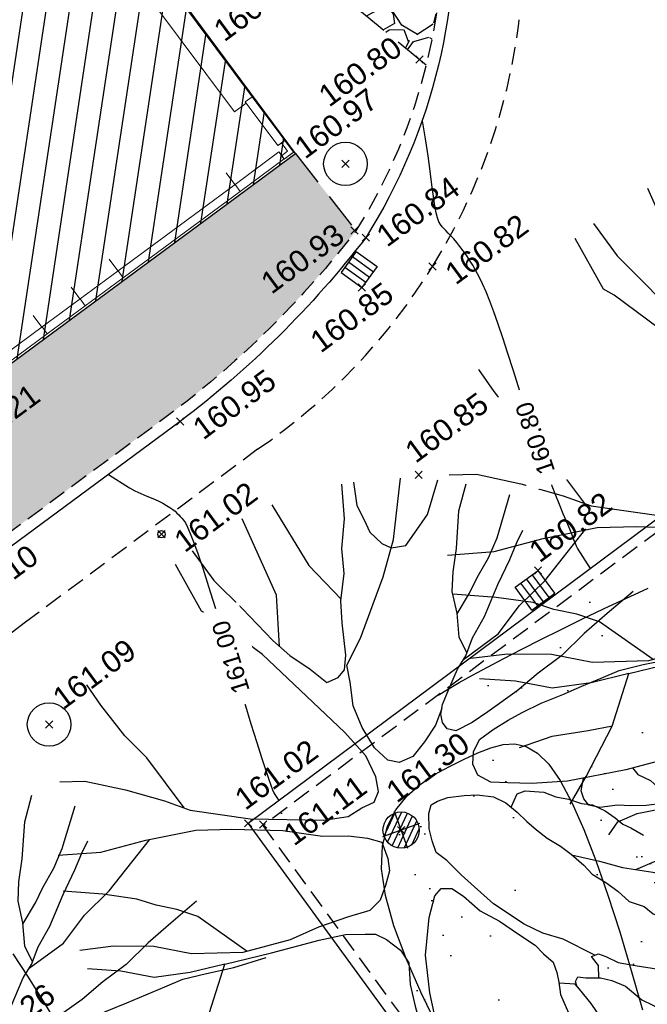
# Model space of a CAD drawing. Header units: metres. Extents: x 1575818 to 1575995, y 2263001 to 2263183.
# Tile 13 of 67: x 1575897.44 to 1575906.07, y 2263021.11 to 2263034.64. Entities that reach past the tile are written whole.
import ezdxf
from ezdxf.enums import TextEntityAlignment as Align

# ---------------------------------------------------------------- set-up
doc = ezdxf.new("R2010")
doc.units = ezdxf.units.M
doc.set_wipeout_variables(frame=1)
doc.header["$PDMODE"] = 3
doc.header["$PDSIZE"] = 0.05
doc.linetypes.add('CACHE_25', pattern=[0.375, 0.25, -0.125])
doc.linetypes.add('CACHE_50', pattern=[0.75, 0.5, -0.25])
doc.layers.get('0').update_dxf_attribs({"linetype": 'CONTINUOUS'})
doc.layers.add('_REVIT', color=7, linetype='CONTINUOUS', true_color=0x0064c8)
for name, color, linetype, lineweight in [('CC43_A-GLAZ', 151, 'CONTINUOUS', 13), ('CC43_A-WALL', 113, 'CONTINUOUS', 13), ('RVT_A-GLAZ', 151, 'CONTINUOUS', 13)]:
    doc.layers.add(name, color=color, linetype=linetype, lineweight=lineweight)
for name, color, linetype in [('D_BATI', 1, 'CONTINUOUS'), ('D_CN_MAITRESSE', 34, 'CONTINUOUS'), ('D_CN_ORDINAIRE', 43, 'CONTINUOUS'), ('D_GRILLE_AVA', 140, 'CONTINUOUS'), ('D_LIM_BITUME', 253, 'CACHE_50'), ('D_MOB_URBAIN', 32, 'CONTINUOUS'), ('D_PEINTURE', 252, 'CACHE_25'), ('D_REGARD', 144, 'CONTINUOUS'), ('D_TROTTOIR', 7, 'CONTINUOUS'), ('H_BATI', 30, 'CONTINUOUS'), ('H_GALETS', 253, 'CONTINUOUS'), ('T_COTATION_CN', 7, 'CONTINUOUS'), ('T_COTATION_CN Cache des textes', 7, 'CONTINUOUS'), ('TOPO_ALT', 142, 'CONTINUOUS'), ('TOPO_JIS', 7, 'CONTINUOUS'), ('V_ARBRE', 82, 'CONTINUOUS'), ('V_VEGETATION', 80, 'CONTINUOUS')]:
    doc.layers.add(name, color=color, linetype=linetype)
doc.styles.get("Standard").update_dxf_attribs({"font": 'arial.ttf'})
pattern_1 = [(264.44515, (1575893.7751, 2263028.91579), (-1.38634363, -15.22987353), [0.17086, -16.91525]), (221.40205, (1575893.75856, 2263028.74573), (11.5072799, 10.07242463), [0.293202, -29.027]), (168.94275, (1575893.53863, 2263028.55182), (18.51430418, -3.69751095), [0.20674, -20.46735]), (303.70605, (1575893.32869, 2263028.00223), (-14.06258964, 21.18999867), [0.267002, -26.4332]), (329.26605, (1575893.47686, 2263027.78011), (-14.15959475, 8.4903751), [0.261817, -25.9199]), (33.70605, (1575893.7019, 2263027.64631), (-21.18999867, -14.06258964), [0.267002, -26.4332]), (74.12655, (1575893.92402, 2263027.794476), (-5.74108855, -20.02273855), [0.353097, -34.95655]), (108.68765, (1575894.020597, 2263028.13411), (-9.44028165, 27.75891841), [0.33336, -33.00265]), (157.86195, (1575893.913786, 2263028.449893), (-17.97915308, 7.24949421), [0.267906, -26.52275]), (211.66875, (1575893.66563, 2263028.55085), (11.9938873, 7.27462234), [0.305856, -14.98695]), (258.82975, (1575893.405316, 2263028.390275), (-3.96507615, -20.29029762), [0.39554, -39.1584]), (175.24645, (1575894.3478, 2263028.73869), (-11.6778287, 0.85119796), [0.135002, -13.3653]), (207.90155, (1575894.213265, 2263028.749875), (14.79168468, 7.76124762), [0.25684, -25.4273]), (261.4323, (1575893.9863, 2263028.6297), (0.75422, -1.02179), [0.179605, -1.616445]), (239.6309, (1575893.82425, 2263028.6995), (3.60052, 5.8146955), [0.09672, -9.5753]), (328.2337, (1575893.77535, 2263028.61606), (-3.2844486, 2.311151), [0.13678, -6.7024]), (67.3961, (1575893.89164, 2263028.54405), (1.556926, 4.306235), [0.22216, -7.18315]), (197.9974, (1575893.97703, 2263028.74914), (2.797798, 0.486651), [0.160643, -3.85545]), (52.82185, (1575893.18271, 2263028.17861), (7.95524819, 10.60755598), [0.225044, -22.2794]), (106.77855, (1575893.31871, 2263028.357915), (4.2092505, -14.25653585), [0.1888, -18.6911]), (329.6309, (1575893.82619, 2263028.9535), (-5.8146955, 3.60052), [0.19344, -9.4786]), (20.04285, (1575893.99309, 2263028.8557), (-12.48055263, -4.47683187), [0.225044, -22.2794]), (15.87635, (1575893.65033, 2263027.5451), (-6.6173898, -1.7275231), [0.21702, -10.63385]), (331.20745, (1575893.85907, 2263027.60447), (-13.40534037, 7.46859293), [0.181836, -18.0018]), (103.23375, (1575894.59063, 2263027.93925), (-1.7275197, 6.6174092), [0.19344, -9.4786]), (53.78635, (1575894.54634, 2263028.12755), (-10.26639256, -13.89199897), [0.21289, -21.0762]), (105.87635, (1575894.08995, 2263027.56968), (1.7275231, -6.6173898), [0.10851, -10.7424]), (137.7422, (1575894.52932, 2263027.894), (-4.0386507, 3.3329296), [0.06476, -6.411]), (202.3961, (1575894.4814, 2263027.93754), (3.8195883, 1.240871), [0.26182, -4.974525]), (222.44135, (1575894.23932, 2263027.83779), (9.46366249, 8.56396573), [0.242634, -24.0207]), (340.1224, (1575893.95952, 2263028.4521), (-2.5302263, 1.289358), [0.18316, -4.39589]), (29.58955, (1575894.131773, 2263028.389807), (18.878873, 10.7781398), [0.31978, -31.658]), (97.37775, (1575894.40985, 2263028.54771), (1.19237185, -10.1693782), [0.130754, -12.9447]), (126.432, (1575894.393, 2263028.6774), (-1.77601, 0.26757), [0.0762, -1.1938]), (156.68875, (1575894.19626, 2263027.85336), (9.3666794, -4.1356532), [0.176433, -17.46695]), (84.44515, (1575894.03423, 2263027.92318), (1.38634363, 15.22987353), [0.34172, -16.7444]), (36.432, (1575894.0673, 2263028.2633), (0.26757, 1.77601), [0.3302, -0.9398]), (1.73715, (1575894.33297, 2263028.45939), (-15.4974104, -0.38964968), [0.200805, -19.87965]), (290.4869, (1575894.53368, 2263028.46548), (1.995091, -4.8413885), [0.184915, -9.06085]), (244.07835, (1575894.5984, 2263028.29226), (-11.87179874, -24.54805672), [0.301073, -29.80625]), (211.85845, (1575894.46679, 2263028.02148), (-14.03748159, -8.78306442), [0.318514, -31.5329]), (211.85845, (1575894.46679, 2263028.02148), (-14.03748159, -8.78306442), [0.318514, -31.5329])]

# ---------------------------------------------------------------- blocks, each defined once
blk = doc.blocks.new('REVIT')
at = {"layer": 'CC43_A-GLAZ', "color": 253}
for p, q in [((1575900.398, 2263032.377), (1575901.001, 2263032.822)), ((1575901.001, 2263032.822), (1575901.072, 2263032.726)), ((1575900.469, 2263032.28), (1575901.072, 2263032.726)), ((1575900.469, 2263032.28), (1575900.398, 2263032.377))]:
    blk.add_line(p, q, dxfattribs=at)
at = {"layer": 'CC43_A-WALL', "color": 253}
for p, q in [((1575900.635, 2263033.582), (1575897.565, 2263037.691)), ((1575900.635, 2263033.582), (1575897.567, 2263037.688)), ((1575897.499, 2263037.245), (1575900.391, 2263033.374)), ((1575900.391, 2263033.374), (1575900.551, 2263033.494)), ((1575900.277, 2263032.537), (1575900.276, 2263032.536)), ((1575900.276, 2263032.536), (1575900.395, 2263032.375)), ((1575900.395, 2263032.376), (1575900.277, 2263032.537)), ((1575898.668, 2263031.349), (1575898.668, 2263031.349)), ((1575898.668, 2263031.349), (1575898.787, 2263031.188)), ((1575898.787, 2263031.188), (1575898.668, 2263031.349)), ((1575898.145, 2263030.963), (1575898.145, 2263030.962)), ((1575898.264, 2263030.802), (1575898.145, 2263030.963)), ((1575898.145, 2263030.962), (1575898.264, 2263030.802)), ((1575897.623, 2263030.576), (1575897.622, 2263030.576)), ((1575897.622, 2263030.576), (1575897.741, 2263030.415)), ((1575897.741, 2263030.416), (1575897.623, 2263030.576))]:
    blk.add_line(p, q, dxfattribs=at)
at = {"layer": 'RVT_A-GLAZ', "color": 253}
for p, q in [((1575900.539, 2263033.511), (1575900.635, 2263033.582)), ((1575900.539, 2263033.511), (1575900.635, 2263033.582)), ((1575900.987, 2263032.91), (1575900.539, 2263033.511)), ((1575900.987, 2263032.91), (1575900.539, 2263033.511)), ((1575901.083, 2263032.982), (1575900.635, 2263033.582)), ((1575901.083, 2263032.982), (1575900.635, 2263033.582)), ((1575901.083, 2263032.982), (1575900.987, 2263032.91)), ((1575901.083, 2263032.982), (1575900.987, 2263032.91)), ((1575900.988, 2263032.909), (1575900.987, 2263032.91)), ((1575900.988, 2263032.909), (1575900.987, 2263032.91)), ((1575901.036, 2263032.945), (1575900.988, 2263032.909)), ((1575901.036, 2263032.945), (1575900.988, 2263032.909)), ((1575901.035, 2263032.946), (1575901.083, 2263032.982)), ((1575901.035, 2263032.946), (1575901.083, 2263032.982)), ((1575901.035, 2263032.946), (1575901.119, 2263032.834)), ((1575901.035, 2263032.946), (1575901.119, 2263032.834)), ((1575901.203, 2263032.821), (1575901.083, 2263032.982)), ((1575901.203, 2263032.821), (1575901.083, 2263032.982)), ((1575900.398, 2263032.377), (1575901.001, 2263032.823)), ((1575900.398, 2263032.377), (1575901.001, 2263032.823)), ((1575901.001, 2263032.823), (1575901.072, 2263032.726)), ((1575901.001, 2263032.823), (1575901.072, 2263032.726)), ((1575901.119, 2263032.834), (1575901.035, 2263032.771)), ((1575901.119, 2263032.834), (1575901.035, 2263032.771)), ((1575901.071, 2263032.723), (1575901.203, 2263032.821)), ((1575901.071, 2263032.722), (1575901.204, 2263032.821)), ((1575901.071, 2263032.723), (1575901.203, 2263032.821)), ((1575901.071, 2263032.722), (1575901.204, 2263032.821)), ((1575901.204, 2263032.821), (1575901.203, 2263032.821)), ((1575901.204, 2263032.821), (1575901.203, 2263032.821)), ((1575900.469, 2263032.281), (1575901.072, 2263032.726)), ((1575900.469, 2263032.281), (1575901.072, 2263032.726)), ((1575901.035, 2263032.771), (1575901.071, 2263032.723)), ((1575901.035, 2263032.771), (1575901.071, 2263032.723)), ((1575901.071, 2263032.723), (1575901.071, 2263032.722)), ((1575901.071, 2263032.723), (1575901.071, 2263032.722)), ((1575898.789, 2263031.19), (1575900.398, 2263032.377)), ((1575898.789, 2263031.19), (1575900.398, 2263032.377)), ((1575900.398, 2263032.377), (1575900.469, 2263032.281)), ((1575900.469, 2263032.281), (1575900.398, 2263032.377)), ((1575900.398, 2263032.377), (1575900.469, 2263032.281)), ((1575900.469, 2263032.281), (1575900.398, 2263032.377)), ((1575898.861, 2263031.093), (1575900.469, 2263032.281)), ((1575898.861, 2263031.093), (1575900.469, 2263032.281)), ((1575898.267, 2263030.803), (1575898.789, 2263031.189)), ((1575898.267, 2263030.803), (1575898.789, 2263031.189)), ((1575898.861, 2263031.093), (1575898.789, 2263031.19)), ((1575898.861, 2263031.093), (1575898.789, 2263031.19)), ((1575898.789, 2263031.189), (1575898.86, 2263031.093)), ((1575898.789, 2263031.189), (1575898.86, 2263031.093)), ((1575898.338, 2263030.707), (1575898.86, 2263031.093)), ((1575898.338, 2263030.707), (1575898.86, 2263031.093)), ((1575897.744, 2263030.417), (1575898.266, 2263030.803)), ((1575897.744, 2263030.417), (1575898.266, 2263030.803)), ((1575898.266, 2263030.803), (1575898.338, 2263030.707)), ((1575898.266, 2263030.803), (1575898.338, 2263030.707)), ((1575898.338, 2263030.707), (1575898.267, 2263030.803)), ((1575898.338, 2263030.707), (1575898.267, 2263030.803)), ((1575897.815, 2263030.321), (1575898.338, 2263030.707)), ((1575897.815, 2263030.321), (1575898.338, 2263030.707)), ((1575896.457, 2263029.467), (1575897.744, 2263030.417)), ((1575896.457, 2263029.467), (1575897.744, 2263030.417)), ((1575897.815, 2263030.321), (1575897.744, 2263030.417)), ((1575897.744, 2263030.417), (1575897.815, 2263030.321)), ((1575897.815, 2263030.321), (1575897.744, 2263030.417)), ((1575897.744, 2263030.417), (1575897.815, 2263030.321)), ((1575896.528, 2263029.371), (1575897.815, 2263030.321)), ((1575896.528, 2263029.371), (1575897.815, 2263030.321))]:
    blk.add_line(p, q, dxfattribs=at)
blk = doc.blocks.new('TCPOINT')
at = {"color": 0, "lineweight": 9}
blk.add_point((0, 0), dxfattribs=at)
at = {"layer": 'TOPO_ALT', "lineweight": 9}
blk.add_attdef('ALT', text='', height=0.3, dxfattribs=at).set_placement((0.1, -0.1), align=Align.TOP_LEFT)
blk = doc.blocks.new('194')
for p, q in [((0, -0.0285), (0, 0.0285)), ((0.0285, 0), (-0.0285, 0))]:
    blk.add_line(p, q)
for points in [[(-0.1462, 0.4831), (-0.1313, 0.432), (-0.1069, 0.3801), (-0.0807, 0.3213), (-0.0651, 0.2926), (-0.044, 0.264), (-0.0281, 0.2373), (-0.0104, 0.2388), (0.0021, 0.2458), (0.0111, 0.2654), (0.0222, 0.3113), (0.0312, 0.3417), (0.0493, 0.377), (0.0586, 0.4125), (0.0767, 0.4513), (0.0903, 0.5)], [(-0.0745, 0.3099), (-0.0536, 0.3814), (-0.0623, 0.5021)], [(-0.0153, 0.5064), (0.0053, 0.4057), (0.0323, 0.3437)], [(0.1073, 0.4968), (0.1, 0.4635), (0.1032, 0.4403), (0.1049, 0.4208), (0.1155, 0.3993), (0.1258, 0.3888), (0.1472, 0.3849), (0.1651, 0.3972), (0.1918, 0.4164), (0.2232, 0.4582)], [(-0.4405, 0.2346), (-0.406, 0.2232), (-0.355, 0.1909), (-0.3075, 0.1567), (-0.2773, 0.1317), (-0.1997, 0.0902), (-0.1007, 0.0521), (-0.0653, 0.0445), (-0.0424, 0.0497), (-0.0227, 0.0514), (-0.0119, 0.0637), (-0.0083, 0.0848), (-0.0114, 0.1186), (-0.0288, 0.1613), (-0.102, 0.3075), (-0.1528, 0.3842), (-0.1634, 0.3967), (-0.1757, 0.4726)], [(0.1153, 0.1452), (0.0987, 0.1259), (0.0754, 0.1083), (0.0521, 0.0944), (0.0309, 0.0929), (0.0166, 0.1018), (0.0044, 0.125), (-0.0023, 0.1589), (-0.0037, 0.1925), (0.0036, 0.2263), (0.0075, 0.2511), (0.0397, 0.281), (0.0739, 0.3216), (0.1007, 0.3535), (0.1332, 0.3992), (0.173, 0.4788)], [(0.1768, 0.2085), (0.1743, 0.2338), (0.1834, 0.2673), (0.1874, 0.2994), (0.1983, 0.3258), (0.2144, 0.3559), (0.2363, 0.4056), (0.2597, 0.439)], [(0.1831, 0.2662), (0.2104, 0.2885), (0.2283, 0.3061), (0.2533, 0.327), (0.2749, 0.35), (0.314, 0.4026)], [(-0.2842, 0.1374), (-0.3103, 0.2241), (-0.3293, 0.265), (-0.3466, 0.3184), (-0.3557, 0.3528)], [(0.4336, 0.21), (0.3872, 0.1927), (0.3462, 0.177), (0.3051, 0.1579), (0.2641, 0.1458), (0.2267, 0.1318), (0.1767, 0.1181), (0.1501, 0.1113), (0.1233, 0.1079), (0.1129, 0.115), (0.1094, 0.1258), (0.1112, 0.1382), (0.1183, 0.1505), (0.1346, 0.1682), (0.1562, 0.1911), (0.1741, 0.2053), (0.1921, 0.2263), (0.2188, 0.2492), (0.253, 0.2864), (0.2817, 0.3144), (0.2996, 0.3339), (0.3139, 0.3479)], [(0.1692, 0.2014), (0.2292, 0.2189), (0.2721, 0.247), (0.3185, 0.268), (0.4, 0.3184)], [(-0.4791, 0.1354), (-0.4193, 0.1186), (-0.3521, 0.1127), (-0.2795, 0.1016), (-0.2299, 0.0851), (-0.1611, 0.0578), (-0.1098, 0.0308), (-0.0745, 0.0181), (-0.0498, 0.0055), (-0.0322, -0.007), (-0.0324, -0.0321), (-0.036, -0.0498), (-0.0485, -0.0674), (-0.063, -0.085), (-0.0825, -0.0936), (-0.1146, -0.0916), (-0.1605, -0.0912), (-0.205, -0.0942), (-0.2759, -0.0882), (-0.3466, -0.0647), (-0.3942, -0.0359), (-0.4489, -0.0157), (-0.4967, -0.0047)], [(0.4374, -0.0442), (0.3993, -0.0348), (0.3353, -0.0291), (0.2503, -0.0157), (0.2007, -0.0011), (0.1687, 0.0116), (0.1457, 0.0208), (0.1317, 0.0367), (0.1301, 0.0545), (0.1373, 0.0705), (0.1516, 0.0845), (0.1748, 0.0916), (0.1997, 0.0965), (0.2228, 0.0999), (0.253, 0.1033), (0.2869, 0.1047), (0.3171, 0.1062), (0.3473, 0.1078), (0.3758, 0.1093), (0.4113, 0.1053), (0.4521, 0.0996), (0.5019, 0.0974)], [(-0.2695, -0.0887), (-0.3195, -0.0169), (-0.3443, 0.0028), (-0.3706, 0.0191), (-0.3936, 0.037), (-0.4376, 0.0602), (-0.4902, 0.0843)], [(0.2018, -0.266), (0.1666, -0.2282), (0.1419, -0.2102), (0.1207, -0.1888), (0.0892, -0.1459), (0.0717, -0.1136), (0.0595, -0.0904), (0.0473, -0.0638), (0.0367, -0.0476), (0.0369, -0.0298), (0.0388, -0.0121), (0.046, 0.009), (0.0534, 0.0197), (0.0639, 0.0215), (0.0799, 0.0214), (0.103, 0.0158), (0.1207, 0.0103), (0.1421, -0.0006), (0.1561, -0.0148), (0.1666, -0.0327), (0.1752, -0.0505), (0.1841, -0.0667), (0.1946, -0.0829), (0.2086, -0.1007), (0.2192, -0.1169), (0.2314, -0.1382), (0.2383, -0.1543), (0.2525, -0.1722), (0.2648, -0.1901), (0.275, -0.2097), (0.2927, -0.2242), (0.3016, -0.2384), (0.3139, -0.2492)], [(0.1609, -0.023), (0.1756, -0.008), (0.188, -0.0081), (0.213, -0.019), (0.227, -0.0315), (0.243, -0.0407), (0.2587, -0.0532), (0.273, -0.0604), (0.287, -0.0747), (0.2975, -0.0891), (0.3045, -0.1016), (0.3134, -0.1104), (0.3274, -0.1266)], [(0.3686, -0.0932), (0.3455, -0.0876), (0.3244, -0.0804), (0.3067, -0.0731), (0.2817, -0.0676), (0.2676, -0.0587), (0.2641, -0.0479), (0.2642, -0.0355), (0.2736, -0.0194)], [(-0.4388, -0.2315), (-0.4064, -0.2041), (-0.3508, -0.1534), (-0.3061, -0.0952), (-0.3575, -0.0894), (-0.4087, -0.0783), (-0.4512, -0.0531), (-0.4954, -0.0337)], [(0.3457, -0.03), (0.3496, -0.0416), (0.3636, -0.0559), (0.3705, -0.0684), (0.3848, -0.0809), (0.3988, -0.0917), (0.4131, -0.0972), (0.4275, -0.112)], [(-0.3061, -0.0952), (-0.2369, -0.1029), (-0.166, -0.1089), (-0.1272, -0.1145), (-0.1005, -0.1235), (-0.0865, -0.129), (-0.0742, -0.1415), (-0.0601, -0.163), (-0.0549, -0.1842), (-0.0642, -0.2142), (-0.0679, -0.2463), (-0.072, -0.2958), (-0.0794, -0.3382), (-0.0994, -0.3718), (-0.1066, -0.3931), (-0.1329, -0.4808)], [(-0.0473, -0.4976), (-0.05, -0.4112), (-0.0547, -0.3328), (-0.0414, -0.2353), (-0.0285, -0.1821), (-0.0049, -0.1327), (0.0131, -0.1061), (0.0256, -0.0991), (0.0399, -0.1046), (0.0521, -0.1205), (0.0677, -0.1491), (0.0889, -0.1725), (0.1082, -0.1994), (0.1257, -0.2227), (0.1326, -0.2386), (0.1415, -0.2547), (0.1414, -0.2708), (0.1395, -0.2849), (0.1357, -0.3026), (0.1372, -0.3311), (0.1389, -0.356), (0.1421, -0.3808), (0.1455, -0.4057), (0.1487, -0.4288), (0.1559, -0.445), (0.1635, -0.4757)], [(0.2196, -0.1177), (0.2545, -0.1401), (0.2828, -0.1601), (0.3215, -0.1816), (0.3499, -0.1996), (0.3816, -0.2123), (0.4412, -0.2523)], [(-0.4766, -0.1378), (-0.4306, -0.1383), (-0.3828, -0.1477), (-0.3504, -0.1528)], [(0.3, -0.1696), (0.4838, -0.1595)], [(0.3358, -0.1907), (0.3426, -0.221), (0.3602, -0.246), (0.3741, -0.2656), (0.4085, -0.3011)], [(-0.4044, -0.2875), (-0.3874, -0.2752), (-0.3592, -0.2738), (-0.3325, -0.2777), (-0.3041, -0.2867), (-0.2761, -0.2993), (-0.2635, -0.3084), (-0.2496, -0.328), (-0.2428, -0.3545), (-0.2413, -0.3742), (-0.2395, -0.399), (-0.2445, -0.4333)], [(0.1958, -0.2987), (0.2016, -0.2818), (0.1964, -0.2659), (0.2071, -0.266), (0.2161, -0.2732), (0.23, -0.2874), (0.2514, -0.3), (0.2814, -0.3163), (0.2991, -0.3272), (0.3167, -0.3381), (0.3501, -0.3657)], [(-0.0712, -0.287), (-0.1464, -0.281), (-0.1996, -0.284), (-0.253, -0.3012), (-0.2903, -0.3186), (-0.3352, -0.3665)], [(0.2206, -0.4531), (0.1899, -0.3937), (0.1798, -0.3563), (0.1727, -0.3297), (0.1642, -0.3046), (0.1606, -0.2958), (0.1392, -0.2862)], [(0.1618, -0.2987), (0.1626, -0.2921), (0.1677, -0.2868), (0.1784, -0.2923), (0.1981, -0.2995), (0.2121, -0.3087), (0.228, -0.3229), (0.2436, -0.3498), (0.2559, -0.3624), (0.2684, -0.3766), (0.2966, -0.409)]]:
    blk.add_lwpolyline(points)
blk = doc.blocks.new('300')
h = blk.add_hatch()
h.set_pattern_fill('ANSI31', color=34, scale=0.05)
h.paths.add_polyline_path([(0.5, 0, 1), (-0.5, 0, 1)])
blk.add_circle((0, 0), 0.5)
blk = doc.blocks.new('113')
for p, q in [((0, 0), (1, 0)), ((0, -1), (0, 0)), ((0.25, -1), (0.25, 0)), ((0.5, -1), (0.5, 0)), ((0.75, -1), (0.75, 0)), ((1, -1), (1, 0)), ((0, -1), (1, -1))]:
    blk.add_line(p, q)
blk = doc.blocks.new('480')
blk.add_circle((0, 0), 0.3)
blk = doc.blocks.new('280')
at = {"ltscale": 3}
blk.add_circle((0, 0), 0.05, dxfattribs=at)
blk = doc.blocks.new('zt_cache')
at = {"color": 7, "true_color": 0xffffff}
blk.add_wipeout([(0, 0), (1, 0), (1, 1), (0, 1)], dxfattribs=at)

msp = doc.modelspace()

# ---------------------------------------------------------------- hatches: boundary and pattern name
at = {"layer": 'H_BATI'}
h = msp.add_hatch(dxfattribs=at)
h.set_pattern_fill('ANSI31', color=256, scale=0.1)
h.set_pattern_definition([(81.43235, (1575893.79363, 2263027.35096), (-0.3139569, 0.0473002), [])])
h.paths.add_polyline_path([(1575875.167, 2263013.585), (1575883.095, 2263019.443), (1575887.134, 2263022.407), (1575886.727, 2263022.96), (1575888.794, 2263024.483), (1575889.209, 2263023.922), (1575896.044, 2263028.979), (1575901.23, 2263032.803), (1575897.619, 2263037.672), (1575893.506, 2263043.239), (1575885.95, 2263037.588), (1575877.065, 2263031.011), (1575877.19, 2263030.842), (1575875.661, 2263029.717), (1575875.46, 2263029.567), (1575866.305, 2263041.843), (1575844.677, 2263070.845), (1575826.207, 2263095.608), (1575818.709, 2263090.073), (1575849.781, 2263053.497)])
at = {"layer": 'H_GALETS'}
h = msp.add_hatch(dxfattribs=at)
h.set_pattern_fill('GRAVEL', color=256, scale=0.05)
h.set_pattern_definition(pattern_1)
h.paths.add_polyline_path([(1575899.135, 2263044.867), (1575899.056, 2263044.974), (1575898.172, 2263044.532), (1575901.482, 2263040.026), (1575899.9, 2263038.813), (1575900.028, 2263038.642), (1575899.241, 2263038.064), (1575901.12, 2263035.573), (1575903.026, 2263034.016, 0.082938), (1575903.221, 2263036.569, 0.03568), (1575902.888, 2263039.608, 0.009688), (1575902.769, 2263040.066), (1575902.553, 2263040.349)])
h = msp.add_hatch(dxfattribs=at)
h.set_pattern_fill('GRAVEL', color=256, scale=0.05)
h.set_pattern_definition(pattern_1)
edge = h.paths.add_edge_path()
edge.add_line((1575901.23, 2263032.803), (1575902.06, 2263031.738))
edge.add_arc((1575891.455, 2263039.94), 13.406, 307.1099, 322.2839, ccw=False)
edge.add_line((1575899.543, 2263029.248), (1575896.274, 2263026.836))
edge.add_line((1575896.274, 2263026.836), (1575893.854, 2263025.028))
edge.add_line((1575893.854, 2263025.028), (1575888.544, 2263021.113))
edge.add_line((1575888.544, 2263021.113), (1575885.085, 2263018.83))
edge.add_line((1575885.085, 2263018.83), (1575883.095, 2263019.443))
edge.add_line((1575883.095, 2263019.443), (1575887.134, 2263022.407))
edge.add_line((1575887.134, 2263022.407), (1575886.727, 2263022.96))
edge.add_line((1575886.727, 2263022.96), (1575888.794, 2263024.483))
edge.add_line((1575888.794, 2263024.483), (1575889.209, 2263023.922))
edge.add_line((1575889.209, 2263023.922), (1575896.044, 2263028.979))
edge.add_line((1575896.044, 2263028.979), (1575901.23, 2263032.803))
h.paths.add_polyline_path([(1575886.454, 2263020.554), (1575886.671, 2263020.2), (1575886.316, 2263019.983), (1575886.099, 2263020.338)], flags=16)
edge = h.paths.add_edge_path(flags=0)
edge.add_ellipse((1575886.385, 2263020.269), major_axis=(-0.104, 0.104), ratio=1, start_angle=0, end_angle=360)
edge = h.paths.add_edge_path(flags=16)
edge.add_arc((1575894.105, 2263025.878), 0.3, 0, 360)
edge = h.paths.add_edge_path(flags=16)
edge.add_line((1575896.272, 2263027.578), (1575895.982, 2263027.363))
edge = h.paths.add_edge_path(flags=16)
edge.add_line((1575896.487, 2263027.289), (1575896.197, 2263027.074))
edge = h.paths.add_edge_path(flags=16)
edge.add_line((1575896.487, 2263027.289), (1575896.272, 2263027.578))
edge = h.paths.add_edge_path(flags=16)
edge.add_line((1575896.197, 2263027.074), (1575895.982, 2263027.363))
at = {"layer": 'V_VEGETATION', "ltscale": 0.5}
h = msp.add_hatch(dxfattribs=at)
h.set_pattern_fill('ALEA', color=256, scale=0.25)
h.set_pattern_definition([(312, (0.25, 0), (2.9344428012, 0.6237350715), [0, -1.875]), (67, (-0.125, 0.2165), (-2.9776384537, -0.3656080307), [0, -3.125]), (153, (-0.125, 0.2165), (0.1570078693, -2.995888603), [0, -2.5]), (180, (-0.125, -0.2165), (1.5, -2.59807621), [0, -2.5]), (74, (-1, 0), (-2.9108871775, -0.7257656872), [0, -2.5]), (286, (-1, 0), (2.9108871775, -0.7257656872), [0, -2.5]), (52, (0.5, -0.866), (-2.9708042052, 0.417519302), [0, -3.125]), (300, (0.5, 0.866), (2.9999999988, -7e-10), [0, -2.5]), (175, (0.5, 0.866), (1.2678547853, -2.7189233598), [0, -2.5]), (114, (0.125, 0.6495), (-2.9835656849, 0.3135853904), [0, -1.25]), (248, (0.125, -0.6495), (1.8469844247, -2.3640322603), [0, -1.55])])
edge = h.paths.add_edge_path()
edge.add_line((1575931.141, 2263047.932), (1575934.082, 2263043.89))
edge.add_line((1575934.082, 2263043.89), (1575937.726, 2263039.015))
edge.add_line((1575937.726, 2263039.015), (1575937.813, 2263038.896))
edge.add_line((1575937.813, 2263038.896), (1575935.904, 2263037.514))
edge.add_line((1575935.904, 2263037.514), (1575929.991, 2263033.213))
edge.add_line((1575929.991, 2263033.213), (1575924.077, 2263028.908))
edge.add_line((1575924.077, 2263028.908), (1575918.145, 2263024.585))
edge.add_line((1575918.145, 2263024.585), (1575910.293, 2263018.83))
edge.add_line((1575910.293, 2263018.83), (1575906.366, 2263015.927))
edge.add_line((1575906.366, 2263015.927), (1575904.043, 2263019.088))
edge.add_line((1575904.043, 2263019.088), (1575900.779, 2263023.563))
edge.add_line((1575900.779, 2263023.563), (1575907.431, 2263028.511))
edge.add_line((1575907.431, 2263028.511), (1575912.807, 2263032.453))
edge.add_line((1575912.807, 2263032.453), (1575912.834, 2263032.447))
edge.add_line((1575912.834, 2263032.447), (1575913.421, 2263031.526))
edge.add_line((1575913.421, 2263031.526), (1575915.369, 2263028.892))
edge.add_line((1575915.369, 2263028.892), (1575915.059, 2263028.668))
edge.add_line((1575915.059, 2263028.668), (1575916.644, 2263026.54))
edge.add_line((1575916.644, 2263026.54), (1575916.946, 2263026.76))
edge.add_line((1575916.946, 2263026.76), (1575917.367, 2263026.192))
edge.add_line((1575917.367, 2263026.192), (1575923.76, 2263030.875))
edge.add_line((1575923.76, 2263030.875), (1575928.328, 2263034.306))
edge.add_line((1575928.328, 2263034.306), (1575933.671, 2263038.193))
edge.add_line((1575933.671, 2263038.193), (1575929.514, 2263043.789))
edge.add_line((1575929.514, 2263043.789), (1575930.205, 2263047.672))
edge.add_arc((1575930.736, 2263047.577), 0.539, 41.1923, 169.8322, ccw=False)
edge = h.paths.add_edge_path(flags=16)
edge.add_line((1575916.489, 2263023.387), (1575916.064, 2263024.013))
edge = h.paths.add_edge_path(flags=16)
edge.add_line((1575915.863, 2263022.962), (1575915.438, 2263023.588))
edge = h.paths.add_edge_path(flags=16)
edge.add_line((1575915.863, 2263022.962), (1575916.489, 2263023.387))
edge = h.paths.add_edge_path(flags=16)
edge.add_line((1575915.438, 2263023.588), (1575916.064, 2263024.013))
edge = h.paths.add_edge_path(flags=16)
edge.add_line((1575914.784, 2263024.138), (1575915.385, 2263023.324))
edge = h.paths.add_edge_path(flags=16)
edge.add_arc((1575915.444, 2263023.244), 0.1, 0, 180)
edge.add_arc((1575915.444, 2263023.244), 0.1, 180, 360)
edge = h.paths.add_edge_path(flags=16)
edge.add_arc((1575914.604, 2263024.383), 0.304, 0, 360)
h.paths.add_polyline_path([(1575911.968, 2263029.187), (1575910.965, 2263028.415), (1575910.66, 2263028.812), (1575911.664, 2263029.583)], flags=16)
h.paths.add_polyline_path([(1575930.806, 2263046.158), (1575930.508, 2263045.593), (1575930.065, 2263045.826), (1575930.364, 2263046.392)], flags=16)

# ---------------------------------------------------------------- linework, layer by layer
at = {"layer": 'D_BATI', "flags": 128}
msp.add_lwpolyline([(1575886.734, 2263022.965), (1575888.794, 2263024.483), (1575889.209, 2263023.922), (1575896.044, 2263028.979), (1575901.23, 2263032.803), (1575897.619, 2263037.672), (1575893.506, 2263043.239), (1575885.95, 2263037.588), (1575877.065, 2263031.011)], dxfattribs=at)
at = {"layer": 'D_CN_MAITRESSE', "elevation": 161, "flags": 128}
for points in [[(1575898.658, 2263028.39), (1575898.945, 2263028.206), (1575899.021, 2263028.166), (1575899.103, 2263028.128), (1575899.186, 2263028.092), (1575899.267, 2263028.058), (1575899.341, 2263028.025), (1575899.404, 2263027.994), (1575899.457, 2263027.964), (1575899.502, 2263027.935), (1575899.54, 2263027.908), (1575899.572, 2263027.883), (1575899.599, 2263027.858), (1575899.623, 2263027.835), (1575899.645, 2263027.812), (1575899.666, 2263027.79), (1575899.689, 2263027.762), (1575899.715, 2263027.722), (1575899.745, 2263027.663), (1575899.782, 2263027.578), (1575899.828, 2263027.461), (1575899.884, 2263027.304), (1575899.953, 2263027.102), (1575900.034, 2263026.85), (1575900.126, 2263026.558), (1575900.225, 2263026.24), (1575900.327, 2263025.908), (1575900.429, 2263025.576), (1575900.527, 2263025.256), (1575900.617, 2263024.961), (1575900.697, 2263024.704), (1575900.762, 2263024.496), (1575900.815, 2263024.333), (1575900.856, 2263024.209), (1575900.888, 2263024.119), (1575900.912, 2263024.056), (1575900.93, 2263024.014), (1575900.944, 2263023.988), (1575900.999, 2263023.908)], [(1575903.189, 2263025.356), (1575903.32, 2263025.433), (1575903.482, 2263025.527), (1575903.664, 2263025.628), (1575903.869, 2263025.74), (1575904.095, 2263025.86), (1575904.341, 2263025.987), (1575904.604, 2263026.121), (1575904.881, 2263026.259), (1575905.169, 2263026.4), (1575905.466, 2263026.543), (1575905.77, 2263026.685), (1575906.077, 2263026.826)]]:
    msp.add_lwpolyline(points, dxfattribs=at)
at = {"layer": 'D_CN_ORDINAIRE', "flags": 128}
for points, elevation in [([(1575905.286, 2263027.096), (1575905.106, 2263027.376), (1575905.093, 2263027.404), (1575905.078, 2263027.441), (1575905.059, 2263027.491), (1575905.033, 2263027.555), (1575905, 2263027.636), (1575904.959, 2263027.732), (1575904.911, 2263027.846), (1575904.858, 2263027.976), (1575904.799, 2263028.123), (1575904.735, 2263028.288), (1575904.667, 2263028.47), (1575904.596, 2263028.67), (1575904.522, 2263028.887), (1575904.447, 2263029.116), (1575904.371, 2263029.353), (1575904.295, 2263029.592), (1575904.221, 2263029.827), (1575904.149, 2263030.053), (1575904.08, 2263030.265), (1575904.016, 2263030.457), (1575903.956, 2263030.626), (1575903.901, 2263030.772), (1575903.85, 2263030.899), (1575903.802, 2263031.01), (1575903.756, 2263031.106), (1575903.711, 2263031.19), (1575903.667, 2263031.266), (1575903.623, 2263031.336), (1575903.579, 2263031.402), (1575903.534, 2263031.465), (1575903.49, 2263031.523), (1575903.447, 2263031.577), (1575903.405, 2263031.626), (1575903.366, 2263031.67), (1575903.33, 2263031.708), (1575903.298, 2263031.741), (1575903.269, 2263031.768), (1575903.244, 2263031.793), (1575903.222, 2263031.823), (1575903.202, 2263031.862), (1575903.183, 2263031.915), (1575903.164, 2263031.987), (1575903.146, 2263032.084), (1575903.127, 2263032.21), (1575903.106, 2263032.369), (1575903.081, 2263032.558), (1575903.053, 2263032.771), (1575903.019, 2263033.004), (1575902.977, 2263033.25), (1575902.974, 2263033.262)], 160.8), ([(1575903.197, 2263020.771), (1575902.956, 2263021.263), (1575902.749, 2263021.737), (1575902.583, 2263022.186), (1575902.469, 2263022.599), (1575902.414, 2263022.967), (1575902.424, 2263023.284), (1575902.493, 2263023.554), (1575902.609, 2263023.781), (1575902.763, 2263023.97), (1575902.944, 2263024.129), (1575903.142, 2263024.263), (1575903.347, 2263024.376), (1575903.548, 2263024.475), (1575903.738, 2263024.563), (1575903.916, 2263024.633), (1575904.084, 2263024.677), (1575904.246, 2263024.685), (1575904.403, 2263024.648), (1575904.558, 2263024.558), (1575904.712, 2263024.405), (1575904.87, 2263024.181), (1575905.031, 2263023.879), (1575905.195, 2263023.509), (1575905.36, 2263023.081), (1575905.525, 2263022.608), (1575905.688, 2263022.1), (1575905.846, 2263021.569), (1575905.999, 2263021.028)], 161.2), ([(1575897.341, 2263021.799), (1575897.551, 2263021.478), (1575897.774, 2263021.127), (1575898.004, 2263020.752)], 161.2)]:
    msp.add_lwpolyline(points, dxfattribs=dict(at, elevation=elevation))
at = {"layer": 'D_LIM_BITUME', "flags": 128}
for points in [[(1575903.026, 2263034.016), (1575901.12, 2263035.573)], [(1575901.23, 2263032.803), (1575902.06, 2263031.738)]]:
    msp.add_lwpolyline(points, dxfattribs=at)
at = {"layer": 'D_PEINTURE'}
msp.add_lwpolyline([(1575904.37, 2263035.728, -0.141693), (1575903.113, 2263031.247, -0.104906), (1575900.708, 2263028.736), (1575897.518, 2263026.357), (1575893.918, 2263023.703), (1575890.951, 2263021.493)], format="xyb", dxfattribs=at)
at = {"layer": 'D_TROTTOIR', "flags": 128}
for points in [[(1575850.886, 2263068.863), (1575852.898, 2263068.616, 0.074881), (1575858.921, 2263068.936, 0.062403), (1575863.689, 2263070.553, 0.064887), (1575869.787, 2263074.56, 0.088983), (1575873.445, 2263079.623), (1575876.403, 2263075.622), (1575881.252, 2263069.147), (1575886.149, 2263062.555), (1575890.836, 2263056.305), (1575895.169, 2263050.526), (1575899.267, 2263044.966), (1575902.685, 2263040.449), (1575902.919, 2263040.141, -0.010415), (1575903.049, 2263039.642, -0.035682), (1575903.385, 2263036.58, -0.164239), (1575902.195, 2263031.644, -0.066473), (1575899.642, 2263029.116), (1575896.372, 2263026.704), (1575893.952, 2263024.895), (1575888.642, 2263020.98)], [(1575937.977, 2263038.917), (1575937.843, 2263039.101), (1575934.199, 2263043.976), (1575931.263, 2263048.023, 0.06622), (1575931.162, 2263048.142, 0.125374), (1575930.903, 2263048.279, 0.195084), (1575930.335, 2263048.114, 0.159713), (1575930.063, 2263047.705), (1575929.36, 2263043.753), (1575933.466, 2263038.225), (1575923.673, 2263030.991), (1575917.39, 2263026.414), (1575914.913, 2263029.74), (1575913.571, 2263031.583), (1575912.923, 2263032.576, 0.374063), (1575912.774, 2263032.608), (1575907.345, 2263028.628), (1575900.577, 2263023.593), (1575903.926, 2263019.003), (1575906.297, 2263015.776)]]:
    msp.add_lwpolyline(points, format="xyb", dxfattribs=at)
at = {"layer": 'D_TROTTOIR', "linetype": 'CACHE_25', "flags": 128}
msp.add_lwpolyline([(1575850.866, 2263068.699), (1575852.88, 2263068.452, 0.074907), (1575858.954, 2263068.774, 0.062403), (1575863.761, 2263070.405, 0.064928), (1575869.898, 2263074.438, 0.085202), (1575873.474, 2263079.307), (1575876.27, 2263075.524), (1575881.12, 2263069.049), (1575886.017, 2263062.456), (1575890.704, 2263056.206), (1575895.036, 2263050.428), (1575899.135, 2263044.867), (1575902.553, 2263040.349), (1575902.769, 2263040.066, -0.009688), (1575902.888, 2263039.608, -0.03568), (1575903.221, 2263036.569, -0.164117), (1575902.06, 2263031.738, -0.066306), (1575899.543, 2263029.248), (1575896.274, 2263026.836), (1575893.854, 2263025.028), (1575888.544, 2263021.113)], format="xyb", dxfattribs=at)
at = {"layer": 'D_TROTTOIR', "linetype": 'CACHE_25'}
msp.add_lwpolyline([(1575937.813, 2263038.896), (1575937.726, 2263039.015), (1575934.082, 2263043.89), (1575931.143, 2263047.941, 0.068412), (1575931.064, 2263048.034, 0.119927), (1575930.879, 2263048.135, 0.191061), (1575930.424, 2263048, 0.157144), (1575930.205, 2263047.672), (1575929.514, 2263043.789), (1575933.671, 2263038.193), (1575928.328, 2263034.306), (1575923.76, 2263030.875), (1575917.367, 2263026.192), (1575913.421, 2263031.526), (1575912.834, 2263032.447, 0.423494), (1575912.807, 2263032.453), (1575907.431, 2263028.511), (1575900.779, 2263023.563), (1575904.043, 2263019.088), (1575906.366, 2263015.927)], format="xyb", dxfattribs=at)

# ---------------------------------------------------------------- block references
at = {"layer": '_REVIT'}
msp.add_blockref('REVIT', (0, 0), dxfattribs=at)
at = {"layer": 'D_GRILLE_AVA'}
for p, xscale, yscale, rotation in [((1575902.352, 2263031.246), 0.3552888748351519, 0.3552888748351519, 233.9986490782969), ((1575904.249, 2263026.839), 0.3911924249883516, 0.3911924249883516, 36.32192853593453)]:
    msp.add_blockref('113', p, dxfattribs=dict(at, xscale=xscale, yscale=yscale, rotation=rotation))
at = {"layer": 'D_MOB_URBAIN', "rotation": 19.97561936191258}
msp.add_blockref('280', (1575899.387, 2263027.567), dxfattribs=at)
at = {"layer": 'D_REGARD', "rotation": 19.97561936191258}
for p in [(1575901.916, 2263032.659), (1575897.841, 2263024.952)]:
    msp.add_blockref('480', p, dxfattribs=at)
at = {"layer": 'TOPO_JIS'}
ref = msp.add_blockref('TCPOINT', (1575900.432, 2263035.028), dxfattribs=dict(at, rotation=36.43234740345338))
ref.add_attrib('ALT', '160.89', dxfattribs={"layer": 'TOPO_ALT', "height": 0.3, "rotation": 36.4323}).set_placement((1575900.071, 2263034.568), align=Align.TOP_LEFT)
ref = msp.add_blockref('TCPOINT', (1575902.933, 2263034.093), dxfattribs=dict(at, rotation=36.43234740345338))
ref.add_attrib('ALT', '160.80', dxfattribs={"layer": 'TOPO_ALT', "height": 0.3, "rotation": 36.4323}).set_placement((1575901.513, 2263033.67), align=Align.TOP_LEFT)
ref = msp.add_blockref('TCPOINT', (1575901.916, 2263032.659), dxfattribs=dict(at, rotation=36.43234740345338))
ref.add_attrib('ALT', '160.97', dxfattribs={"layer": 'TOPO_ALT', "height": 0.3, "rotation": 36.4323}).set_placement((1575901.182, 2263032.956), align=Align.TOP_LEFT)
ref = msp.add_blockref('TCPOINT', (1575902.195, 2263031.644), dxfattribs=dict(at, rotation=36.43234740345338))
ref.add_attrib('ALT', '160.84', dxfattribs={"layer": 'TOPO_ALT', "height": 0.3, "rotation": 36.4323}).set_placement((1575902.308, 2263031.745), align=Align.TOP_LEFT)
ref = msp.add_blockref('TCPOINT', (1575903.113, 2263031.247), dxfattribs=dict(at, rotation=36.43234740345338))
ref.add_attrib('ALT', '160.82', dxfattribs={"layer": 'TOPO_ALT', "height": 0.3, "rotation": 36.4323}).set_placement((1575903.253, 2263031.226), align=Align.TOP_LEFT)
ref = msp.add_blockref('TCPOINT', (1575902.041, 2263031.743), dxfattribs=dict(at, rotation=36.43234740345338))
ref.add_attrib('ALT', '160.93', dxfattribs={"layer": 'TOPO_ALT', "height": 0.3, "rotation": 36.4323}).set_placement((1575900.72, 2263031.098), align=Align.TOP_LEFT)
ref = msp.add_blockref('TCPOINT', (1575902.143, 2263030.959), dxfattribs=dict(at, rotation=36.43234740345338))
ref.add_attrib('ALT', '160.85', dxfattribs={"layer": 'TOPO_ALT', "height": 0.3, "rotation": 36.4323}).set_placement((1575901.397, 2263030.29), align=Align.TOP_LEFT)
ref = msp.add_blockref('TCPOINT', (1575899.642, 2263029.116), dxfattribs=dict(at, rotation=36.43234740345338))
ref.add_attrib('ALT', '160.95', dxfattribs={"layer": 'TOPO_ALT', "height": 0.3, "rotation": 36.4323}).set_placement((1575899.782, 2263029.095), align=Align.TOP_LEFT)
ref = msp.add_blockref('TCPOINT', (1575896.292, 2263028.998), dxfattribs=dict(at, rotation=36.43234740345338))
ref.add_attrib('ALT', '161.21', dxfattribs={"layer": 'TOPO_ALT', "height": 0.3, "rotation": 36.4323}).set_placement((1575896.535, 2263028.893), align=Align.TOP_LEFT)
ref = msp.add_blockref('TCPOINT', (1575902.923, 2263028.385), dxfattribs=dict(at, rotation=36.43234740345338))
ref.add_attrib('ALT', '160.85', dxfattribs={"layer": 'TOPO_ALT', "height": 0.3, "rotation": 36.4323}).set_placement((1575902.702, 2263028.775), align=Align.TOP_LEFT)
ref = msp.add_blockref('TCPOINT', (1575899.387, 2263027.567), dxfattribs=dict(at, rotation=36.43234740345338))
ref.add_attrib('ALT', '161.02', dxfattribs={"layer": 'TOPO_ALT', "height": 0.3, "rotation": 36.4323}).set_placement((1575899.527, 2263027.546), align=Align.TOP_LEFT)
ref = msp.add_blockref('TCPOINT', (1575904.564, 2263027.07), dxfattribs=dict(at, rotation=36.43234740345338))
ref.add_attrib('ALT', '160.82', dxfattribs={"layer": 'TOPO_ALT', "height": 0.3, "rotation": 36.4323}).set_placement((1575904.406, 2263027.406), align=Align.TOP_LEFT)
ref = msp.add_blockref('TCPOINT', (1575896.372, 2263026.704), dxfattribs=dict(at, rotation=36.43234740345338))
ref.add_attrib('ALT', '161.10', dxfattribs={"layer": 'TOPO_ALT', "height": 0.3, "rotation": 36.4323}).set_placement((1575896.512, 2263026.683), align=Align.TOP_LEFT)
ref = msp.add_blockref('TCPOINT', (1575897.841, 2263024.952), dxfattribs=dict(at, rotation=36.43234740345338))
ref.add_attrib('ALT', '161.09', dxfattribs={"layer": 'TOPO_ALT', "height": 0.3, "rotation": 36.4323}).set_placement((1575897.856, 2263025.387), align=Align.TOP_LEFT)
ref = msp.add_blockref('TCPOINT', (1575902.682, 2263023.5), dxfattribs=dict(at, rotation=36.43234740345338))
ref.add_attrib('ALT', '161.30', dxfattribs={"layer": 'TOPO_ALT', "height": 0.3, "rotation": 36.4323}).set_placement((1575902.443, 2263024.104), align=Align.TOP_LEFT)
ref = msp.add_blockref('TCPOINT', (1575900.577, 2263023.593), dxfattribs=dict(at, rotation=36.43234740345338))
ref.add_attrib('ALT', '161.02', dxfattribs={"layer": 'TOPO_ALT', "height": 0.3, "rotation": 36.4323}).set_placement((1575900.36, 2263024.004), align=Align.TOP_LEFT)
ref = msp.add_blockref('TCPOINT', (1575900.785, 2263023.576), dxfattribs=dict(at, rotation=36.43234740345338))
ref.add_attrib('ALT', '161.11', dxfattribs={"layer": 'TOPO_ALT', "height": 0.3, "rotation": 36.4323}).set_placement((1575901.03, 2263023.513), align=Align.TOP_LEFT)
ref = msp.add_blockref('TCPOINT', (1575896.76, 2263020.375), dxfattribs=dict(at, rotation=36.43234740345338))
ref.add_attrib('ALT', '161.26', dxfattribs={"layer": 'TOPO_ALT', "height": 0.3, "rotation": 36.4323}).set_placement((1575896.745, 2263020.652), align=Align.TOP_LEFT)
at = {"layer": 'V_ARBRE', "rotation": 19.97561936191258}
for name, p, xscale, yscale in [('194', (1575908.454, 2263027.658), 10.343, 10.343), ('194', (1575902.682, 2263023.5), 9.5, 9.5), ('194', (1575896.723, 2263019.289), 9.359, 9.359), ('300', (1575902.682, 2263023.5), 0.5, 0.5)]:
    msp.add_blockref(name, p, dxfattribs=dict(at, xscale=xscale, yscale=yscale))

# ---------------------------------------------------------------- next in the draw order: block references
at = {"layer": 'T_COTATION_CN Cache des textes', "color": 7, "true_color": 0xffffff}
for p, xscale, yscale, rotation in [((1575905.047, 2263028.35), 1.372933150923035, 0.6450750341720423, 108.765460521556), ((1575900.844, 2263025.326), 1.372933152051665, 0.6450750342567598, 107.0209485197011)]:
    msp.add_blockref('zt_cache', p, dxfattribs=dict(at, xscale=xscale, yscale=yscale, rotation=rotation))

# ---------------------------------------------------------------- next in the draw order: texts
at = {"layer": 'T_COTATION_CN', "color": 43, "oblique": 0}
msp.add_text('160.80', height=0.24, rotation=108.7655, dxfattribs=at).set_placement((1575904.523, 2263028.886, 160.8), align=Align.MIDDLE_CENTER)
at = {"layer": 'T_COTATION_CN', "color": 34, "oblique": 360}
msp.add_text('161.00', height=0.24, rotation=107.0209, dxfattribs=at).set_placement((1575900.337, 2263025.878, 161), align=Align.MIDDLE_CENTER)

doc.saveas('drawing.dxf')
